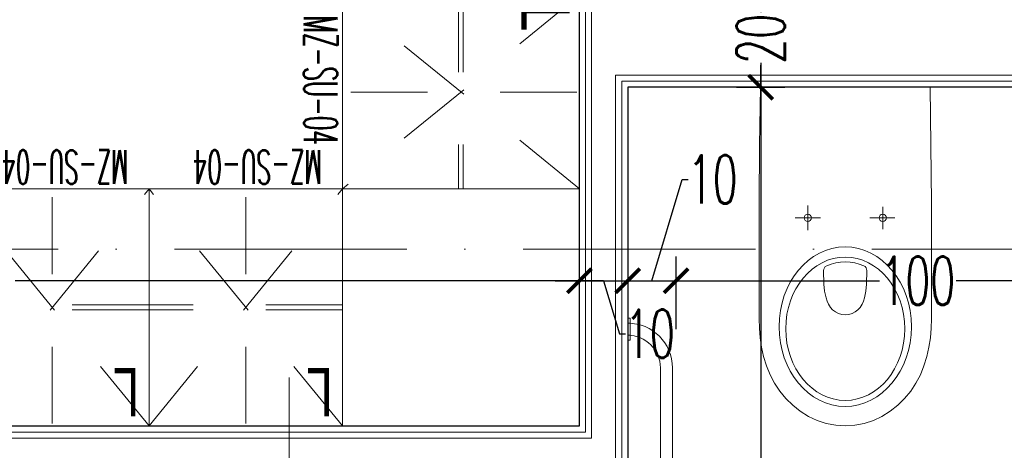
# Model space of a CAD drawing. Header units: millimetres. Extents: x -2074 to 12588, y -3630 to 101167.
# Tile 139 of 256: x 2701 to 2905, y 1675 to 1764. Entities that reach past the tile are written whole.
import ezdxf

# ---------------------------------------------------------------- set-up
doc = ezdxf.new("R2010")
doc.units = ezdxf.units.MM
doc.linetypes.add('ACAD_ISO10W100', pattern=[18, 12, -3, 0, -3])
doc.linetypes.add('HIDDEN2', pattern=[6.175, 3.175, -3])
for name, color, linetype, lineweight in [('SelinAr_BUD_opisy ścian', 7, 'Continuous', 20), ('SelinAr_BUD_osie', 8, 'ACAD_ISO10W100', 18), ('SelinAr_BUD_wymiary', 7, 'Continuous', 18), ('SelinAr_BUD_ściany', 7, 'Continuous', 25), ('SelinAr_BUD_ściany struktura', 8, 'Continuous', 9), ('SelinAr_WYP_armatura', 8, 'Continuous', 18), ('SelinAr_WYP_meble', 8, 'Continuous', 18)]:
    doc.layers.add(name, color=color, linetype=linetype, lineweight=lineweight)
doc.styles.add('JACEK_07', font='SIMPLEX.SHX', dxfattribs={"width": 0.7})
doc.styles.add('style1', font='romans.shx', dxfattribs={"width": 0.6})
doc.dimstyles.new('ISO-25 Ania', dxfattribs={"dimtxt": 10, "dimasz": 5, "dimexe": 5, "dimexo": 0.625, "dimtad": 0, "dimrnd": 0.01, "dimtxsty": 'style1', "dimblk": 'ARCHTICK', "dimcen": 5, "dimdle": 5, "dimadec": 0, "dimazin": 0, "dimtfac": 1, "dimtmove": 0, "dimatfit": 3, "dimldrblk": 'ARCHTICK', "dimfxl": 0, "dimarcsym": 0})

# ---------------------------------------------------------------- blocks, each defined once
blk = doc.blocks.new('*U625')
at = {"ltscale": 4}
blk.add_line((-50, 0), (1785.4, 0), dxfattribs=at)
blk = doc.blocks.new('Niska ust KOLO bez barier')
at = {"lineweight": 0}
for points in [[(17.55, 0), (17.69, -11.96), (17.8, -23.92), (17.83, -47.83), (17.76, -49.82), (17.59, -51.78), (17.27, -53.74), (16.85, -55.66), (16.26, -57.55), (15.52, -59.41), (14.62, -61.15), (13.53, -62.83), (12.27, -64.34), (10.84, -65.73), (9.27, -66.96), (7.59, -68.01), (5.8, -68.85), (3.92, -69.48), (1.96, -69.86), (0, -70), (-1.99, -69.86), (-3.95, -69.48), (-5.84, -68.85), (-7.62, -68.01), (-9.3, -66.96), (-10.87, -65.73), (-12.27, -64.34), (-13.57, -62.83), (-14.65, -61.15), (-15.56, -59.41), (-16.29, -57.55), (-16.89, -55.66), (-17.31, -53.74), (-17.59, -51.78), (-17.76, -49.82), (-17.83, -47.83), (-17.8, -23.92), (-17.73, -11.96), (-17.55, 0)], [(-17.55, 0), (17.55, 0)]]:
    blk.add_lwpolyline(points, dxfattribs=at)
for points in [[(-7.76, -27.73), (-7.48, -27.69), (-7.24, -27.52), (-7.06, -27.27), (-6.99, -26.99), (-7.06, -26.71), (-7.24, -26.47), (-7.48, -26.29), (-7.76, -26.22), (-8.04, -26.29), (-8.29, -26.47), (-8.46, -26.71), (-8.5, -26.99), (-8.46, -27.27), (-8.29, -27.52), (-8.04, -27.69)], [(-4.48, -37.9), (-4.44, -37.59), (-4.3, -37.31), (-4.13, -37.06), (-3.85, -36.89), (-2.94, -36.54), (-1.96, -36.29), (-0.98, -36.12), (0, -36.08), (0.98, -36.12), (1.96, -36.29), (2.9, -36.54), (3.85, -36.89), (4.09, -37.06), (4.3, -37.31), (4.41, -37.59), (4.44, -37.9), (4.37, -40.73), (4.27, -42.13), (3.99, -43.53), (3.78, -44.23), (3.46, -44.86), (3.08, -45.49), (2.59, -46.01), (2.03, -46.43), (1.4, -46.75), (0.7, -46.96), (0, -47.03), (-0.73, -46.96), (-1.4, -46.75), (-2.06, -46.43), (-2.62, -46.01), (-3.08, -45.49), (-3.46, -44.86), (-3.78, -44.23), (-3.99, -43.53), (-4.27, -42.13), (-4.41, -40.73)]]:
    blk.add_lwpolyline(points, close=True, dxfattribs=at)
for points in [[(-7.76, -24.46), (-7.76, -29.55)], [(7.73, -24.75), (7.73, -29.3)], [(-10.38, -26.99), (-5.14, -26.99)], [(5.1, -26.99), (10.24, -26.99)]]:
    blk.add_lwpolyline(points)
blk.add_circle((7.74, -26.98), 0.752, dxfattribs=at)
for centre, major_axis, ratio in [((-0.02, -49.48), (0, -16.5), 0.829441), ((0, -49.91), (0, -14.81), 0.831158)]:
    blk.add_ellipse(centre, major_axis=major_axis, ratio=ratio, start_param=0, end_param=6.283185, dxfattribs=at)
blk = doc.blocks.new('Poręcz NPS_ścienna')
at = {"linetype": 'Continuous', "lineweight": 20}
for p, q in [((0, 2.25), (0, -2.25)), ((0.5, 2.25), (0, 2.25)), ((0.5, -2.25), (0.5, 2.25)), ((0.5, 1.25), (0, 1.25)), ((0.5, -1.25), (0, -1.25)), ((0, -2.25), (0.5, -2.25)), ((6.75, -8), (6.75, -42)), ((9.25, -8), (9.25, -42)), ((0, -47.75), (0, -52.25)), ((0.5, -47.75), (0, -47.75)), ((0.5, -48.75), (0, -48.75)), ((0.5, -52.25), (0.5, -47.75)), ((0.5, -51.25), (0, -51.25)), ((0, -52.25), (0.5, -52.25))]:
    blk.add_line(p, q, dxfattribs=at)
for centre, radius, start, end in [((0, -8), 9.25, 0, 90), ((0, -8), 6.75, 0, 90), ((0, -42), 6.75, 270, 0), ((0, -42), 9.25, 270, 0)]:
    blk.add_arc(centre, radius, start, end, dxfattribs=at)
blk = doc.blocks.new('*U424')
at = {"color": 252, "linetype": 'HIDDEN2', "lineweight": 0, "ltscale": 5}
for p, q in [((128.49, 0), (88.49, -49)), ((88.49, 0), (128.49, -49)), ((128.49, 0), (168.49, -49)), ((168.49, 0), (128.49, -49)), ((168.49, 0), (208.49, -49)), ((208.49, 0), (168.49, -49)), ((108.49, -0.5), (108.49, -48.5)), ((148.49, -0.5), (148.49, -48.5)), ((188.49, -0.5), (188.49, -48.5)), ((88.49, -24), (128.49, -24)), ((128.49, -24), (168.49, -24)), ((168.49, -24), (208.49, -24)), ((88.49, -25), (128.49, -25)), ((128.49, -25), (168.49, -25)), ((168.49, -25), (208.49, -25))]:
    blk.add_line(p, q, dxfattribs=at)
at = {"linetype": 'Continuous', "lineweight": 0, "flags": 128}
for points in [[(128.49, -49), (128.49, 0), (88.49, 0), (88.49, -49)], [(168.49, -49), (168.49, 0), (128.49, 0), (128.49, -49)], [(208.49, -49), (208.49, 0), (168.49, 0), (168.49, -49)]]:
    blk.add_lwpolyline(points, close=True, dxfattribs=at)
at = {"width": 40, "attachment_point": 1, "style": 'JACEK_07'}
for s, insert, char_height in [('{\\fArial|b0|i0|c238|p34;L}', (90.49, -2), 10), ('{\\fArial|b0|i0|c238|p34;L}', (130.49, -2), 10), ('{\\fArial|b0|i0|c238|p34;L}', (170.49, -2), 10), ('{\\W0.88158; \\W0.5;MZ-SU-04}', (88.49, -50), 7), ('{\\W0.88158; \\W0.5;MZ-SU-04}', (128.49, -50), 7), ('{\\W0.88158; \\W0.5;MZ-SU-04}', (168.49, -50), 7)]:
    blk.add_mtext(s, dxfattribs=dict(at, insert=insert, char_height=char_height))
blk = doc.blocks.new('*U430')
at = {"color": 252, "linetype": 'HIDDEN2', "lineweight": 0, "ltscale": 5}
for p, q in [((128.49, 0), (88.49, -49)), ((88.49, 0), (128.49, -49)), ((128.49, 0), (168.49, -49)), ((168.49, 0), (128.49, -49)), ((108.49, -0.5), (108.49, -48.5)), ((148.49, -0.5), (148.49, -48.5)), ((88.49, -24), (128.49, -24)), ((128.49, -24), (168.49, -24)), ((88.49, -25), (128.49, -25)), ((128.49, -25), (168.49, -25))]:
    blk.add_line(p, q, dxfattribs=at)
at = {"linetype": 'Continuous', "lineweight": 0, "flags": 128}
for points in [[(128.49, -49), (128.49, 0), (88.49, 0), (88.49, -49)], [(168.49, -49), (168.49, 0), (128.49, 0), (128.49, -49)]]:
    blk.add_lwpolyline(points, close=True, dxfattribs=at)
at = {"width": 40, "attachment_point": 1, "style": 'JACEK_07'}
for s, insert, char_height in [('{\\fArial|b0|i0|c238|p34;L}', (90.49, -2), 10), ('{\\fArial|b0|i0|c238|p34;L}', (130.49, -2), 10), ('{\\W0.88158; \\W0.5;MZ-SU-04}', (88.49, -50), 7), ('{\\W0.88158; \\W0.5;MZ-SU-04}', (128.49, -50), 7)]:
    blk.add_mtext(s, dxfattribs=dict(at, insert=insert, char_height=char_height))
blk = doc.blocks.new('_ArchTick')
at = {"color": 0, "linetype": 'ByBlock', "const_width": 0.15}
blk.add_lwpolyline([(-0.5, -0.5), (0.5, 0.5)], dxfattribs=at)
blk = doc.blocks.new('*D782')
at = {"layer": 'Defpoints', "color": 0}
for p in [(2817.16, 1710.24), (2567.16, 1685.24), (2817.16, 1680.24)]:
    blk.add_point(p, dxfattribs=at)
at = {"layer": 'SelinAr_BUD_wymiary', "color": 0, "lineweight": -2}
for p, q in [((2567.16, 1700.24), (2567.16, 1715.24)), ((2817.16, 1700.24), (2817.16, 1715.24)), ((2562.16, 1710.24), (2683.82, 1710.24)), ((2822.16, 1710.24), (2700.5, 1710.24))]:
    blk.add_line(p, q, dxfattribs=at)
at = {"layer": 'SelinAr_BUD_wymiary', "color": 0, "lineweight": -2, "xscale": 5, "yscale": 5, "zscale": 5, "rotation": 180}
blk.add_blockref('_ArchTick', (2567.16, 1710.24), dxfattribs=at)
at = {"layer": 'SelinAr_BUD_wymiary', "color": 0, "lineweight": -2, "xscale": 5, "yscale": 5, "zscale": 5}
blk.add_blockref('_ArchTick', (2817.16, 1710.24), dxfattribs=at)
at = {"layer": 'SelinAr_BUD_wymiary', "color": 0, "insert": (2692.16, 1710.24), "char_height": 10, "attachment_point": 5, "style": 'style1'}
blk.add_mtext('250', dxfattribs=at)
blk = doc.blocks.new('*D783')
at = {"layer": 'Defpoints', "color": 0}
for p in [(2827.16, 1750.24), (2827.16, 1710.24), (2817.16, 1680.24)]:
    blk.add_point(p, dxfattribs=at)
at = {"layer": 'SelinAr_BUD_wymiary', "color": 0, "lineweight": -2}
for p, q in [((2827.16, 1720.24), (2827.16, 1705.24)), ((2817.16, 1700.24), (2817.16, 1715.24)), ((2812.16, 1710.24), (2832.16, 1710.24)), ((2822.16, 1710.24), (2825.44, 1699.3)), ((2825.44, 1699.3), (2826.69, 1699.3))]:
    blk.add_line(p, q, dxfattribs=at)
at = {"layer": 'SelinAr_BUD_wymiary', "color": 0, "lineweight": -2, "xscale": 5, "yscale": 5, "zscale": 5, "rotation": 180}
blk.add_blockref('_ArchTick', (2817.16, 1710.24), dxfattribs=at)
at = {"layer": 'SelinAr_BUD_wymiary', "color": 0, "lineweight": -2, "xscale": 5, "yscale": 5, "zscale": 5}
blk.add_blockref('_ArchTick', (2827.16, 1710.24), dxfattribs=at)
at = {"layer": 'SelinAr_BUD_wymiary', "color": 0, "insert": (2831.74, 1699.3), "char_height": 10, "attachment_point": 5, "style": 'style1'}
blk.add_mtext('10', dxfattribs=at)
blk = doc.blocks.new('*D784')
at = {"layer": 'Defpoints', "color": 0}
for p in [(2827.16, 1750.24), (2837.16, 1710.24), (2837.16, 1522.24)]:
    blk.add_point(p, dxfattribs=at)
at = {"layer": 'SelinAr_BUD_wymiary', "color": 0, "lineweight": -2}
for p, q in [((2832.16, 1710.24), (2838.44, 1731.18)), ((2838.44, 1731.18), (2839.69, 1731.18)), ((2827.16, 1720.24), (2827.16, 1705.24)), ((2837.16, 1700.24), (2837.16, 1715.24)), ((2822.16, 1710.24), (2842.16, 1710.24))]:
    blk.add_line(p, q, dxfattribs=at)
at = {"layer": 'SelinAr_BUD_wymiary', "color": 0, "lineweight": -2, "xscale": 5, "yscale": 5, "zscale": 5, "rotation": 180}
blk.add_blockref('_ArchTick', (2827.16, 1710.24), dxfattribs=at)
at = {"layer": 'SelinAr_BUD_wymiary', "color": 0, "lineweight": -2, "xscale": 5, "yscale": 5, "zscale": 5}
blk.add_blockref('_ArchTick', (2837.16, 1710.24), dxfattribs=at)
at = {"layer": 'SelinAr_BUD_wymiary', "color": 0, "insert": (2844.74, 1731.18), "char_height": 10, "attachment_point": 5, "style": 'style1'}
blk.add_mtext('10', dxfattribs=at)
blk = doc.blocks.new('*D785')
at = {"layer": 'Defpoints', "color": 0}
for p in [(2937.16, 1710.24), (2837.16, 1522.24), (2937.16, 1522.24)]:
    blk.add_point(p, dxfattribs=at)
at = {"layer": 'SelinAr_BUD_wymiary', "color": 0, "lineweight": -2}
for p, q in [((2837.16, 1700.24), (2837.16, 1715.24)), ((2937.16, 1700.24), (2937.16, 1715.24)), ((2832.16, 1710.24), (2879.25, 1710.24)), ((2942.16, 1710.24), (2895.07, 1710.24))]:
    blk.add_line(p, q, dxfattribs=at)
at = {"layer": 'SelinAr_BUD_wymiary', "color": 0, "lineweight": -2, "xscale": 5, "yscale": 5, "zscale": 5, "rotation": 180}
blk.add_blockref('_ArchTick', (2837.16, 1710.24), dxfattribs=at)
at = {"layer": 'SelinAr_BUD_wymiary', "color": 0, "lineweight": -2, "xscale": 5, "yscale": 5, "zscale": 5}
blk.add_blockref('_ArchTick', (2937.16, 1710.24), dxfattribs=at)
at = {"layer": 'SelinAr_BUD_wymiary', "color": 0, "insert": (2887.16, 1710.24), "char_height": 10, "attachment_point": 5, "style": 'style1'}
blk.add_mtext('100', dxfattribs=at)
blk = doc.blocks.new('*D1026')
at = {"layer": 'Defpoints', "color": 0}
for p in [(2827.16, 1770.24), (2827.16, 1750.24), (2854.66, 1750.24)]:
    blk.add_point(p, dxfattribs=at)
at = {"layer": 'SelinAr_BUD_wymiary', "color": 0, "lineweight": -2}
for p, q in [((2854.66, 1775.24), (2854.66, 1765.72)), ((2849.66, 1770.24), (2859.66, 1770.24)), ((2854.66, 1745.24), (2854.66, 1754.76)), ((2849.66, 1750.24), (2859.66, 1750.24))]:
    blk.add_line(p, q, dxfattribs=at)
at = {"layer": 'SelinAr_BUD_wymiary', "color": 0, "lineweight": -2, "xscale": 5, "yscale": 5, "zscale": 5}
for p, rotation in [((2854.66, 1770.24), 90), ((2854.66, 1750.24), 270)]:
    blk.add_blockref('_ArchTick', p, dxfattribs=dict(at, rotation=rotation))
at = {"layer": 'SelinAr_BUD_wymiary', "color": 0, "insert": (2854.66, 1760.24), "char_height": 10, "attachment_point": 5, "rotation": 90, "style": 'style1'}
blk.add_mtext('20', dxfattribs=at)
blk = doc.blocks.new('*D1027')
at = {"layer": 'Defpoints', "color": 0}
for p in [(2827.16, 1750.24), (2827.16, 1522.24), (2854.66, 1522.24)]:
    blk.add_point(p, dxfattribs=at)
at = {"layer": 'SelinAr_BUD_wymiary', "color": 0, "lineweight": -2}
for p, q in [((2854.66, 1755.24), (2854.66, 1644.58)), ((2849.66, 1750.24), (2859.66, 1750.24)), ((2854.66, 1517.24), (2854.66, 1627.9)), ((2849.66, 1522.24), (2859.66, 1522.24))]:
    blk.add_line(p, q, dxfattribs=at)
at = {"layer": 'SelinAr_BUD_wymiary', "color": 0, "lineweight": -2, "xscale": 5, "yscale": 5, "zscale": 5}
for p, rotation in [((2854.66, 1750.24), 90), ((2854.66, 1522.24), 270)]:
    blk.add_blockref('_ArchTick', p, dxfattribs=dict(at, rotation=rotation))
at = {"layer": 'SelinAr_BUD_wymiary', "color": 0, "insert": (2854.66, 1636.24), "char_height": 10, "attachment_point": 5, "rotation": 90, "style": 'style1'}
blk.add_mtext('228', dxfattribs=at)

msp = doc.modelspace()

# ---------------------------------------------------------------- linework, layer by layer
at = {"layer": 'SelinAr_BUD_opisy ścian'}
msp.add_lwpolyline([(2757.157, 1690.241), (2757.157, 1680.241), (2757.157, 1670.241), (2757.157, 1660.241)], dxfattribs=at)
at = {"layer": 'SelinAr_BUD_ściany'}
for points in [[(2202.157, 1357.241), (2557.157, 1357.241), (2557.157, 1565.241), (2567.157, 1565.241), (2567.157, 1522.241), (2817.157, 1522.241), (2817.157, 1670.241), (2567.157, 1670.241), (2567.157, 1665.241), (2557.157, 1665.241), (2557.157, 1685.241), (2567.157, 1685.241), (2567.157, 1680.241), (2817.157, 1680.241), (2817.157, 1860.241)], [(3039.657, 1750.241), (2827.157, 1750.241), (2827.157, 1522.241), (2837.157, 1522.241), (2837.157, 1512.241), (2807.157, 1512.241), (2807.157, 1452.241), (2797.157, 1452.241), (2797.157, 1509.741), (2567.157, 1509.741), (2567.157, 1357.241), (2797.157, 1357.241), (2797.157, 1362.241), (2807.157, 1362.241), (2807.157, 1357.241), (2868.357, 1357.241), (2868.357, 1344.741), (2103.157, 1344.741)]]:
    msp.add_lwpolyline(points, dxfattribs=at)
at = {"layer": 'SelinAr_BUD_ściany struktura'}
for points in [[(2564.657, 1685.241), (2564.657, 1677.741), (2819.657, 1677.741), (2819.657, 1860.241)], [(2818.407, 1860.241), (2818.407, 1678.991), (2565.907, 1678.991), (2565.907, 1685.241)], [(2937.157, 1519.741), (3042.157, 1519.741), (3042.157, 1752.741), (2824.657, 1752.741), (2824.657, 1519.741), (2837.157, 1519.741)], [(2937.157, 1520.991), (3040.907, 1520.991), (3040.907, 1751.491), (2825.907, 1751.491), (2825.907, 1520.991), (2837.157, 1520.991)]]:
    msp.add_lwpolyline(points, dxfattribs=at)

# ---------------------------------------------------------------- block references
at = {"layer": 'SelinAr_BUD_osie'}
msp.add_blockref('*U625', (1701.957, 1716.741), dxfattribs=at)
at = {"layer": 'SelinAr_WYP_armatura', "color": 211, "linetype": 'Continuous', "lineweight": 13}
msp.add_blockref('Niska ust KOLO bez barier', (2872.157, 1750.241), dxfattribs=at)
at = {"layer": 'SelinAr_WYP_meble'}
for name, p, rotation in [('*U424', (2817.157, 1937.73), 270), ('*U430', (2856.645, 1680.241), 180)]:
    msp.add_blockref(name, p, dxfattribs=dict(at, rotation=rotation))
at = {"layer": 'SelinAr_WYP_meble', "color": 102, "linetype": 'Continuous', "lineweight": 20, "xscale": -1, "rotation": 180}
msp.add_blockref('Poręcz NPS_ścienna', (2827.157, 1650.241), dxfattribs=at)

# ---------------------------------------------------------------- dimensions: what is measured, and where the dimension line sits
at = {"layer": 'SelinAr_BUD_wymiary'}
for base, p1, p2, picture, middle in [((2854.657, 1750.241), (2827.157, 1770.241), (2827.157, 1750.241), '*D1026', (2854.657, 1760.241)), ((2854.657, 1522.241), (2827.157, 1750.241), (2827.157, 1522.241), '*D1027', (2854.657, 1636.241))]:
    dim = msp.add_linear_dim(base=base, p1=p1, p2=p2, angle=90, dimstyle='ISO-25 Ania', override={"dimtmove": 1, "dimarcsym": 2}, dxfattribs=at)
    dim.commit()
    dim.dimension.update_dxf_attribs({"geometry": picture, "text_midpoint": middle})
for base, p1, p2, picture, middle in [((2827.157, 1710.241), (2817.157, 1680.241), (2827.157, 1750.241), '*D783', (2827.313, 1699.304)), ((2837.157, 1710.241), (2827.157, 1750.241), (2837.157, 1522.241), '*D784', (2840.313, 1731.179)), ((2817.157, 1710.241), (2567.157, 1685.241), (2817.157, 1680.241), '*D782', (2692.157, 1710.241)), ((2937.157, 1710.241), (2837.157, 1522.241), (2937.157, 1522.241), '*D785', (2887.157, 1710.241))]:
    dim = msp.add_linear_dim(base=base, p1=p1, p2=p2, dimstyle='ISO-25 Ania', override={"dimtmove": 1, "dimfxl": 10, "dimarcsym": 2}, dxfattribs=at)
    dim.commit()
    dim.dimension.update_dxf_attribs({"geometry": picture, "text_midpoint": middle})

doc.saveas('drawing.dxf')
